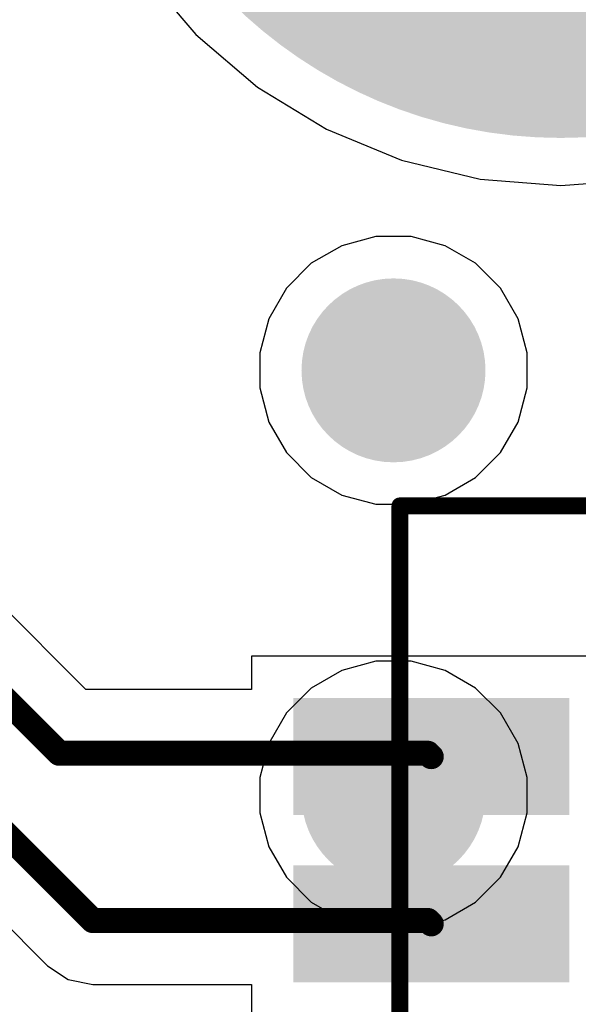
# Model space of a CAD drawing. Header units: inches. Extents: x 0 to 41, y 0 to 25.4.
# Tile 9 of 12: x 33.3 to 36.6, y 12.7 to 18.6. Entities that reach past the tile are written whole.
import ezdxf

# ---------------------------------------------------------------- set-up
doc = ezdxf.new("R2010")
doc.units = ezdxf.units.IN
for name, color, linetype in [('BOTTOM', 5, 'Continuous'), ('Bottom Solder', 6, 'Continuous'), ('TOP', 1, 'Continuous'), ('Top Assembly', 56, 'Continuous'), ('Top Solder', 216, 'Continuous')]:
    doc.layers.add(name, color=color, linetype=linetype)

# ---------------------------------------------------------------- blocks, each defined once
blk = doc.blocks.new('SM04B_SRSS_TB_LF__SN__F_________1_1881')
at = {"layer": 'TOP'}
for points in [[(-1.8, -1.1625), (-1.2, -1.1625), (-1.2, -2.7125), (-1.8, -2.7125)], [(-0.8, -1.1625), (-0.2, -1.1625), (-0.2, -2.7125), (-0.8, -2.7125)]]:
    blk.add_hatch(color=1, dxfattribs=at).paths.add_polyline_path(points)
at = {"layer": 'Top Solder'}
for points in [[(-1.85, -1.1125), (-1.15, -1.1125), (-1.15, -2.7625), (-1.85, -2.7625)], [(-0.85, -1.1125), (-0.15, -1.1125), (-0.15, -2.7625), (-0.85, -2.7625)]]:
    blk.add_hatch(color=216, dxfattribs=at).paths.add_polyline_path(points)
at = {"layer": 'Top Assembly', "const_width": 0.1}
for points in [[(-3, -2.125), (-3, 2.8)], [(-3, -2.125), (0, -2.125)], [(3, -2.125), (0, -2.125)]]:
    blk.add_lwpolyline(points, dxfattribs=at)
at = {"layer": 'Top Assembly', "const_width": 0.05}
for points in [[(-3.025, -2.125, 1), (-2.975, -2.125, 1)], [(-3.025, -2.125, 1), (-2.975, -2.125, 1)], [(-0.025, -2.125, 1), (0.025, -2.125, 1)], [(-0.025, -2.125, 1), (0.025, -2.125, 1)]]:
    blk.add_lwpolyline(points, format="xyb", close=True, dxfattribs=at)
blk = doc.blocks.new('TP_1_00MM_B_1886')
at = {"layer": 'BOTTOM'}
h = blk.add_hatch(color=5, dxfattribs=at)
edge = h.paths.add_edge_path()
edge.add_arc((0, 0), 0.5, 0, 360)
at = {"layer": 'Bottom Solder'}
h = blk.add_hatch(color=6, dxfattribs=at)
edge = h.paths.add_edge_path()
edge.add_arc((0, 0), 0.55, 0, 360)
blk = doc.blocks.new('TP_1_00MM_B_1888')
at = {"layer": 'BOTTOM'}
h = blk.add_hatch(color=5, dxfattribs=at)
edge = h.paths.add_edge_path()
edge.add_arc((0, 0), 0.5, 0, 360)
at = {"layer": 'Bottom Solder'}
h = blk.add_hatch(color=6, dxfattribs=at)
edge = h.paths.add_edge_path()
edge.add_arc((0, 0), 0.55, 0, 360)

msp = doc.modelspace()

# ---------------------------------------------------------------- hatches: boundary and pattern name
at = {"layer": 'Bottom Solder'}
h = msp.add_hatch(color=6, dxfattribs=at)
edge = h.paths.add_edge_path()
edge.add_arc((36.5, 20.68), 2.8, 0, 360)
at = {"layer": 'Top Solder'}
h = msp.add_hatch(color=216, dxfattribs=at)
edge = h.paths.add_edge_path()
edge.add_arc((36.5, 20.68), 2.8, 0, 360)

# ---------------------------------------------------------------- linework, layer by layer
at = {"layer": 'BOTTOM'}
for p, q in [((34.0046, 18.867), (34.319, 18.4989)), ((34.319, 18.4989), (34.687, 18.1846)), ((34.687, 18.1846), (35.0997, 17.9317)), ((35.0997, 17.9317), (35.5469, 17.7465)), ((35.5469, 17.7465), (36.0175, 17.6335)), ((36.0175, 17.6335), (36.5, 17.5955)), ((36.5, 17.5955), (36.9826, 17.6335)), ((35.3947, 17.29), (35.1912, 17.2355)), ((35.6053, 17.29), (35.3947, 17.29)), ((35.8088, 17.2355), (35.6053, 17.29)), ((35.1912, 17.2355), (35.0088, 17.1302)), ((35.9912, 17.1302), (35.8088, 17.2355)), ((35.0088, 17.1302), (34.8599, 16.9812)), ((36.1402, 16.9812), (35.9912, 17.1302)), ((34.8599, 16.9812), (34.7545, 16.7988)), ((36.2455, 16.7988), (36.1402, 16.9812)), ((34.7545, 16.7988), (34.7, 16.5953)), ((36.3, 16.5953), (36.2455, 16.7988)), ((34.7, 16.5953), (34.7, 16.3847)), ((36.3, 16.3847), (36.3, 16.5953)), ((34.7, 16.3847), (34.7545, 16.1812)), ((36.2455, 16.1812), (36.3, 16.3847)), ((34.7545, 16.1812), (34.8599, 15.9988)), ((36.1402, 15.9988), (36.2455, 16.1812)), ((34.8599, 15.9988), (35.0088, 15.8499)), ((35.9912, 15.8499), (36.1402, 15.9988)), ((35.0088, 15.8499), (35.1912, 15.7445)), ((35.8088, 15.7445), (35.9912, 15.8499)), ((35.1912, 15.7445), (35.3947, 15.69)), ((35.6053, 15.69), (35.8088, 15.7445)), ((35.3947, 15.69), (35.6053, 15.69)), ((35.3947, 14.75), (35.1912, 14.6955)), ((35.6053, 14.75), (35.3947, 14.75)), ((35.8088, 14.6955), (35.6053, 14.75)), ((35.1912, 14.6955), (35.0088, 14.5902)), ((35.9912, 14.5902), (35.8088, 14.6955)), ((35.0088, 14.5902), (34.8599, 14.4412)), ((36.1402, 14.4412), (35.9912, 14.5902)), ((34.8599, 14.4412), (34.7545, 14.2588)), ((36.2455, 14.2588), (36.1402, 14.4412)), ((34.7545, 14.2588), (34.7, 14.0553)), ((36.3, 14.0553), (36.2455, 14.2588)), ((34.7, 14.0553), (34.7, 13.8447)), ((36.3, 13.8447), (36.3, 14.0553)), ((34.7, 13.8447), (34.7545, 13.6412)), ((36.2455, 13.6412), (36.3, 13.8447)), ((34.7545, 13.6412), (34.8599, 13.4588)), ((36.1402, 13.4588), (36.2455, 13.6412)), ((34.8599, 13.4588), (35.0088, 13.3099)), ((35.9912, 13.3099), (36.1402, 13.4588)), ((35.0088, 13.3099), (35.1912, 13.2045)), ((35.8088, 13.2045), (35.9912, 13.3099)), ((35.1912, 13.2045), (35.3947, 13.15)), ((35.6053, 13.15), (35.8088, 13.2045)), ((35.3947, 13.15), (35.6053, 13.15))]:
    msp.add_line(p, q, dxfattribs=at)
at = {"layer": 'TOP'}
for p, q in [((34.0046, 18.867), (34.319, 18.4989)), ((34.319, 18.4989), (34.687, 18.1846)), ((34.687, 18.1846), (35.0997, 17.9317)), ((35.0997, 17.9317), (35.5469, 17.7465)), ((35.5469, 17.7465), (36.0175, 17.6335)), ((36.0175, 17.6335), (36.5, 17.5955)), ((36.5, 17.5955), (36.9826, 17.6335)), ((33.6604, 14.5823), (31.7823, 16.4604)), ((30.6296, 15.7316), (33.4316, 12.9296)), ((36.8005, 14.78), (34.6505, 14.78)), ((34.6505, 14.78), (34.6505, 14.5823)), ((34.6505, 14.5823), (33.6604, 14.5823)), ((33.4316, 12.9296), (33.5557, 12.8468)), ((33.5557, 12.8468), (33.702, 12.8177)), ((33.702, 12.8177), (34.6505, 12.8177)), ((34.6505, 12.8177), (34.6505, 12.58))]:
    msp.add_line(p, q, dxfattribs=at)
at = {"layer": 'TOP', "const_width": 0.15}
for points in [[(31.4, 16.302), (33.502, 14.2)], [(30.9, 16.002), (33.702, 13.2)], [(33.502, 14.2), (35.7055, 14.2)], [(35.7055, 14.2), (35.7255, 14.18)], [(33.702, 13.2), (35.7055, 13.2)], [(35.7055, 13.2), (35.7255, 13.18)]]:
    msp.add_lwpolyline(points, dxfattribs=at)
at = {"layer": 'TOP', "const_width": 0.075}
for points in [[(33.4645, 14.2, 1), (33.5395, 14.2, 1)], [(33.4645, 14.2, 1), (33.5395, 14.2, 1)], [(35.668, 14.2, 1), (35.743, 14.2, 1)], [(35.668, 14.2, 1), (35.743, 14.2, 1)], [(35.688, 14.18, 1), (35.763, 14.18, 1)], [(33.6645, 13.2, 1), (33.7395, 13.2, 1)], [(33.6645, 13.2, 1), (33.7395, 13.2, 1)], [(35.668, 13.2, 1), (35.743, 13.2, 1)], [(35.668, 13.2, 1), (35.743, 13.2, 1)], [(35.688, 13.18, 1), (35.763, 13.18, 1)]]:
    msp.add_lwpolyline(points, format="xyb", close=True, dxfattribs=at)

# ---------------------------------------------------------------- block references
for name, p, rotation in [('TP_1_00MM_B_1886', (35.5, 16.49), 180), ('SM04B_SRSS_TB_LF__SN__F_________1_1881', (37.663, 12.68), 270), ('TP_1_00MM_B_1888', (35.5, 13.95), 180)]:
    msp.add_blockref(name, p, dxfattribs=dict(rotation=rotation))

doc.saveas('drawing.dxf')
